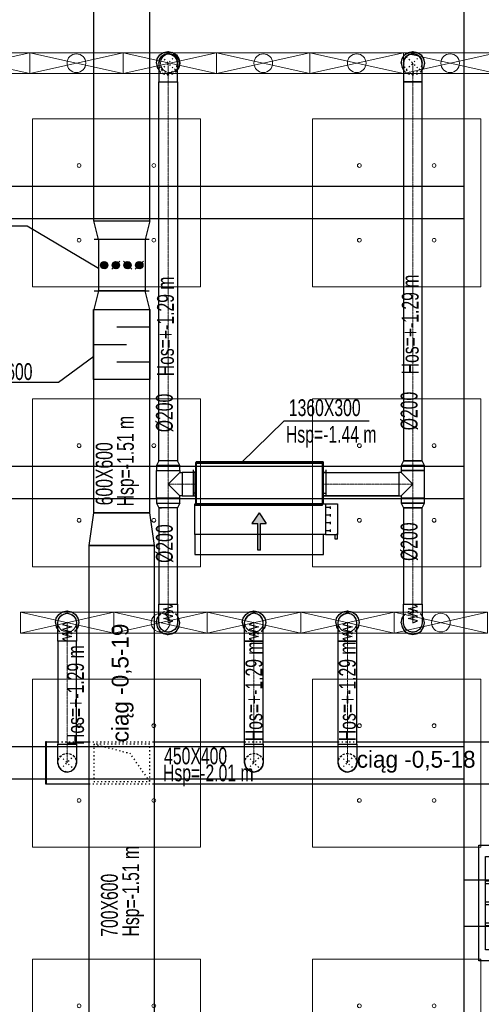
# Model space of a CAD drawing. Header units: centimetres. Extents: x -228435 to 46820, y -89367 to 152985.
# Tile 113 of 252: x -40075 to -35135, y 63916 to 74462. Entities that reach past the tile are written whole.
import ezdxf

# ---------------------------------------------------------------- set-up
doc = ezdxf.new("R2010")
doc.units = ezdxf.units.CM
doc.header["$LTSCALE"] = 50
for name, pattern in [('CADVENT_CENTERLINE', [9.9, 7.4, -1, 0.5, -1]), ('CADVENT_HIDDEN', [0.8, 0.25, -0.55]), ('Kondygnacja  -0_5$0$HIDDEN', [9.525, 6.35, -3.175]), ('Kondygnacja  -0_5$0$HIDDEN2', [4.7625, 3.175, -1.5875]), ('Osie rzutów$0$DASHDOT2', [12.7, 6.35, -3.175, 0, -3.175])]:
    doc.linetypes.add(name, pattern=pattern)
for name, color, linetype in [('01-103-Went PP_poziom-0_5$0$L_Nawiew', 3, 'Continuous'), ('bgde-nawiewDETAILS', 1, 'Continuous'), ('bgde-nawiewEXP', 1, 'Continuous'), ('bgde-nawiewHIDDEN', 1, 'Continuous'), ('bgde-tekst', 7, 'Continuous'), ('bgde-wywiewSOL', 5, 'Continuous'), ('bgde_redukcja', 3, 'Continuous'), ('bgde_tlumik', 6, 'Continuous'), ('bgde_VAV', 7, 'Continuous'), ('bgde_wymiary tłumik VAV', 7, 'Continuous'), ('Kondygnacja  -0_5$0$ARCH_KONSTR_POWYŻEJ RZUTU', 8, 'Kondygnacja  -0_5$0$HIDDEN'), ('Kondygnacja  -0_5$0$ARCH_KONSTR_POWYŻEJ RZUTU_IST', 8, 'Kondygnacja  -0_5$0$HIDDEN2'), ('Kondygnacja  -0_5$0$ARCH_KONSTRUKCJA_NIEWIDOCZNA', 8, 'Continuous'), ('Kondygnacja  -0_5$0$ARCH_OKŁADZINA', 8, 'Continuous'), ('Kondygnacja  -0_5$0$ARCH_SŁUPY', 8, 'Continuous'), ('Osie rzutów$0$ARCH_INFO_OSIE_IST', 8, 'Osie rzutów$0$DASHDOT2'), ('Osie rzutów$0$ARCH_INFO_OSIE_OPISY_IST', 8, 'Continuous')]:
    doc.layers.add(name, color=color, linetype=linetype)
for name, color, linetype, lineweight in [('bgde-nawiewCEN', 7, 'Continuous', 13), ('bgde_AJ_specyfikacja', 2, 'Continuous', 30), ('bgde_nawiewnik', 11, 'Continuous', 5), ('SU Lampy kwadratowe  -05$0$ARCH_SUFITY_PODWIESZANE', 8, 'Continuous', 9)]:
    doc.layers.add(name, color=color, linetype=linetype, lineweight=lineweight)
pattern_1 = [(45, (-1133.3117, -3177.9858), (-0.6735192, 0.6735192), [])]

# ---------------------------------------------------------------- blocks, each defined once
blk = doc.blocks.new('Osie rzutów')
at = {"layer": 'Osie rzutów$0$ARCH_INFO_OSIE_IST', "ltscale": 10}
for p, q in [((4436.04, 11600), (13655, 11600)), ((4436.04, 11000), (13655, 11000))]:
    blk.add_line(p, q, dxfattribs=at)
blk = doc.blocks.new('SU Lampy kwadratowe  -05$0$moduł sufitu')
at = {"layer": 'SU Lampy kwadratowe  -05$0$ARCH_SUFITY_PODWIESZANE'}
for points in [[(60, -60), (240, -60), (240, -240), (60, -240)], [(360, -60), (540, -60), (540, -240), (360, -240)], [(60, -360), (240, -360), (240, -540), (60, -540)], [(360, -360), (540, -360), (540, -540), (360, -540)]]:
    blk.add_lwpolyline(points, close=True, dxfattribs=at)
for centre in [(110, -110), (190, -110), (410, -110), (490, -110), (110, -190), (190, -190), (410, -190), (490, -190), (110, -410), (190, -410), (410, -410), (490, -410), (110, -490), (190, -490), (410, -490), (490, -490)]:
    blk.add_circle(centre, 2, dxfattribs=at)
blk = doc.blocks.new('SU Lampy kwadratowe  -05')
at = {"layer": 'SU Lampy kwadratowe  -05$0$ARCH_SUFITY_PODWIESZANE'}
for points in [[(8120, 11840), (8300, 11840), (8300, 11660), (8120, 11660)], [(8420, 11840), (8600, 11840), (8600, 11660), (8420, 11660)]]:
    blk.add_lwpolyline(points, close=True, dxfattribs=at)
for centre in [(8170, 11790), (8250, 11790), (8470, 11790), (8550, 11790), (8170, 11710), (8250, 11710), (8470, 11710), (8550, 11710)]:
    blk.add_circle(centre, 2, dxfattribs=at)
for p in [(8060, 11600), (8060, 11000)]:
    blk.add_blockref('SU Lampy kwadratowe  -05$0$moduł sufitu', p, dxfattribs=at)
blk = doc.blocks.new('Kondygnacja  -0_5$0$słup_kwadrat')
at = {"layer": 'Kondygnacja  -0_5$0$ARCH_SŁUPY', "lineweight": 40}
h = blk.add_hatch(dxfattribs=at)
h.set_pattern_fill('ANSI31', color=256, scale=0.3, style=0)
h.set_pattern_definition(pattern_1)
h.paths.add_polyline_path([(36, 34), (39, 34), (39, 84), (36, 84)])
h = blk.add_hatch(dxfattribs=at)
h.set_pattern_fill('ANSI31', color=256, scale=0.3, style=0)
h.set_pattern_definition(pattern_1)
h.paths.add_polyline_path([(89, 80), (89, 83), (39, 83), (39, 80)])
h = blk.add_hatch(dxfattribs=at)
h.set_pattern_fill('ANSI31', color=256, scale=0.3, style=0)
h.set_pattern_definition(pattern_1)
h.paths.add_polyline_path([(89, 34), (92, 34), (92, 84), (89, 84)])
h = blk.add_hatch(dxfattribs=at)
h.set_pattern_fill('ANSI31', color=256, scale=0.3, style=0)
h.set_pattern_definition(pattern_1)
h.paths.add_polyline_path([(89, 57.5), (89, 60.5), (39, 60.5), (39, 57.5)])
h = blk.add_hatch(dxfattribs=at)
h.set_pattern_fill('ANSI31', color=256, scale=0.3, style=0)
h.set_pattern_definition(pattern_1)
h.paths.add_polyline_path([(89, 35), (89, 38), (39, 38), (39, 35)])
at = {"layer": 'Kondygnacja  -0_5$0$ARCH_KONSTRUKCJA_NIEWIDOCZNA'}
blk.add_lwpolyline([(119, 109), (119, 9), (9, 9), (9, 109)], close=True, dxfattribs=at)
for points in [[(36, 109), (36, 84)], [(39, 109), (39, 84)], [(62.5, 109), (62.5, 83)], [(65.5, 109), (65.5, 83)], [(89, 109), (89, 84)], [(92, 109), (92, 84)], [(9, 83), (36, 83)], [(9, 80), (36, 80)], [(92, 83), (119, 83)], [(92, 80), (119, 80)], [(9, 60.5), (36, 60.5)], [(9, 57.5), (36, 57.5)], [(92, 60.5), (119, 60.5)], [(92, 57.5), (119, 57.5)], [(9, 38), (36, 38)], [(9, 35), (36, 35)], [(36, 34), (36, 9)], [(39, 34), (39, 9)], [(62.5, 35), (62.5, 9)], [(65.5, 35), (65.5, 9)], [(89, 34), (89, 9)], [(92, 38), (119, 38)], [(92, 35), (119, 35)], [(92, 34), (92, 9)]]:
    blk.add_lwpolyline(points, dxfattribs=at)
at = {"layer": 'Kondygnacja  -0_5$0$ARCH_OKŁADZINA'}
blk.add_lwpolyline([(2, 121), (126, 121), (126, -3), (2, -3)], close=True, dxfattribs=at)
at = {"layer": 'Kondygnacja  -0_5$0$ARCH_SŁUPY', "lineweight": 40}
for p, q in [((39, 60.5), (89, 60.5)), ((89, 57.5), (39, 57.5))]:
    blk.add_line(p, q, dxfattribs=at)
at = {"layer": 'Kondygnacja  -0_5$0$ARCH_SŁUPY', "lineweight": 50, "const_width": 3}
blk.add_lwpolyline([(28.5, 94.5), (99.5, 94.5), (99.5, 23.5), (28.5, 23.5)], close=True, dxfattribs=at)
at = {"layer": 'Kondygnacja  -0_5$0$ARCH_SŁUPY', "lineweight": 40}
for points in [[(36, 84), (39, 84), (39, 34), (36, 34)], [(89, 84), (92, 84), (92, 34), (89, 34)]]:
    blk.add_lwpolyline(points, close=True, dxfattribs=at)
for points in [[(89, 83), (39, 83)], [(39, 80), (89, 80)], [(89, 38), (39, 38)], [(39, 35), (89, 35)]]:
    blk.add_lwpolyline(points, dxfattribs=at)
blk = doc.blocks.new('Kondygnacja  -0_5$0$konstrukcja istniejąca -0.5')
at = {"layer": 'Kondygnacja  -0_5$0$ARCH_KONSTR_POWYŻEJ RZUTU_IST', "ltscale": 10}
for points in [[(8582, 11025), (8582, 12175)], [(7538, 11767.9), (8582, 11767.9)], [(8582, 11732.9), (7538, 11732.9)], [(7538, 11467.9), (8582, 11467.9)], [(8582, 11432.9), (7538, 11432.9)], [(7538, 11167.9), (8582, 11167.9)], [(8582, 11132.9), (7538, 11132.9)], [(8738, 10975), (8582, 10975), (8582, 11025), (8738, 11025), (8738, 10975)], [(8582, 9825), (8582, 10975)]]:
    blk.add_lwpolyline(points, dxfattribs=at)
blk = doc.blocks.new('*a400')
at = {"layer": 'bgde-tekst'}
blk.add_line((0, 0), (911, 0), dxfattribs=at)
blk = doc.blocks.new('A$C066D7839')
at = {"layer": 'bgde_nawiewnik'}
for p, q in [((-50, -11.15), (-50, 11.15)), ((-50, 11.15), (50, 11.15)), ((-50, -11.15), (50, 11.15)), ((50, -11.15), (-50, 11.15)), ((50, 11.15), (50, -11.15)), ((50, -11.15), (-50, -11.15))]:
    blk.add_line(p, q, dxfattribs=at)
blk.add_circle((0, 0), 10, dxfattribs=at)
blk = doc.blocks.new('A$C5B3E7367')
at = {"layer": '01-103-Went PP_poziom-0_5$0$L_Nawiew'}
h = blk.add_hatch(color=256, dxfattribs=at)
h.paths.add_polyline_path([(215, 704), (215, 674), (332, 674), (332, 612), (446, 689), (332, 766), (332, 704)])
h.paths.add_polyline_path([(48, 704), (48, 674), (215, 674), (215, 704)])
for p, q in [((215, 1525), (165, 1525)), ((165, 1525), (165, 1505)), ((165, 1505), (215, 1505)), ((215, 1400), (215, 1530)), ((545, 1530), (215, 1530)), ((215, 1530), (215, 1515)), ((545, 1400), (545, 1530)), ((0, 1378), (215, 1378)), ((0, 0), (0, 1378)), ((545, 1400), (215, 1400)), ((215, 1400), (215, 1378)), ((215, 1378), (215, 0)), ((244, 1452), (269, 1452)), ((256, 1452), (256, 1400)), ((326, 1452), (351, 1452)), ((339, 1452), (339, 1400)), ((409, 1452), (434, 1452)), ((421, 1452), (421, 1400)), ((491, 1452), (516, 1452)), ((504, 1452), (504, 1400)), ((545, 0), (545, 1400)), ((446, 689), (332, 766)), ((332, 704), (332, 766)), ((48, 704), (332, 704)), ((48, 704), (48, 674)), ((48, 674), (332, 674)), ((446, 689), (332, 612)), ((332, 612), (332, 674)), ((215, 0), (0, 0)), ((215, 0), (545, 0))]:
    blk.add_line(p, q, dxfattribs=at)
blk = doc.blocks.new('A$C53CA46B8')
at = {"layer": 'bgde-wywiewSOL'}
for p, q in [((200, 481), (-250, 481)), ((-250, 481), (-250, -879)), ((113, 511), (-162, 511)), ((-137, 481), (-137, 511)), ((88, 481), (88, 511)), ((200, 481), (200, -879)), ((200, -879), (-250, -879)), ((113, -909), (-162, -909)), ((-137, -879), (-137, -909)), ((88, -879), (88, -909))]:
    blk.add_line(p, q, dxfattribs=at)
at = {"layer": '01-103-Went PP_poziom-0_5$0$L_Nawiew'}
blk.add_blockref('A$C5B3E7367', (-795, -894), dxfattribs=at)
blk = doc.blocks.new('t28')
at = {"layer": 'bgde_tlumik'}
for p, q in [((-38684, 71170), (-39034, 71170)), ((-39284, 70982), (-38934, 70982)), ((-38684, 70795), (-39034, 70795))]:
    blk.add_line(p, q, dxfattribs=at)
blk.add_lwpolyline([(-38684, 70607), (-39284, 70607), (-39284, 71357), (-38684, 71357)], close=True, dxfattribs=at)

msp = doc.modelspace()

# ---------------------------------------------------------------- linework, layer by layer
at = {"layer": 'bgde-nawiewCEN', "linetype": 'CADVENT_CENTERLINE', "ltscale": 0.06}
for p, q in [((-38487.163, 73796.017), (-38487.163, 73996.017)), ((-35867.838, 73796.017), (-35867.838, 73996.017)), ((-38487.163, 69736.912), (-38487.163, 73796.017)), ((-35867.838, 69736.912), (-35867.838, 73796.017)), ((-38487.163, 69633.912), (-38487.163, 69736.912)), ((-35867.838, 69633.912), (-35867.838, 69736.912)), ((-38487.163, 69633.912), (-38487.163, 69485.912)), ((-35867.838, 69633.912), (-35867.838, 69485.912)), ((-38487.163, 69485.912), (-38487.163, 69337.912)), ((-38337.163, 69485.912), (-38487.163, 69485.912)), ((-38337.163, 69485.912), (-38197.163, 69485.912)), ((-38193.163, 69485.912), (-38197.163, 69485.912)), ((-36833.163, 69485.912), (-36829.163, 69485.912)), ((-36017.838, 69485.912), (-36829.163, 69485.912)), ((-36017.838, 69485.912), (-35867.838, 69485.912)), ((-35867.838, 69485.912), (-35867.838, 69337.912)), ((-38487.163, 69337.912), (-38487.163, 69234.912)), ((-35867.838, 69337.912), (-35867.838, 69234.912)), ((-38487.163, 69234.912), (-38487.163, 68201.606)), ((-35867.838, 69234.912), (-35867.838, 68202.674)), ((-38487.163, 68201.606), (-38487.163, 68182.91)), ((-38487.163, 68182.91), (-38487.163, 68131.799)), ((-38487.163, 68131.799), (-38487.163, 68104.006)), ((-35867.838, 68202.674), (-35867.838, 68183.977)), ((-35867.838, 68183.977), (-35867.838, 68132.866)), ((-35867.838, 68132.866), (-35867.838, 68105.074)), ((-38487.163, 68104.006), (-38487.163, 68080.48)), ((-38487.163, 68080.48), (-38487.163, 68060.865)), ((-38487.163, 68060.865), (-38487.163, 68044.806)), ((-38487.163, 68044.806), (-38487.163, 68031.947)), ((-38487.163, 68031.947), (-38487.163, 68021.932)), ((-38487.163, 68021.932), (-38487.163, 68014.406)), ((-35867.838, 68105.074), (-35867.838, 68081.548)), ((-35867.838, 68081.548), (-35867.838, 68061.933)), ((-35867.838, 68061.933), (-35867.838, 68045.874)), ((-35867.838, 68045.874), (-35867.838, 68033.014)), ((-35867.838, 68033.014), (-35867.838, 68023)), ((-35867.838, 68023), (-35867.838, 68015.474)), ((-39567.838, 68003.485), (-39567.838, 68003.959)), ((-39567.838, 68002.359), (-39567.838, 68003.485)), ((-39567.838, 68000.166), (-39567.838, 68002.359)), ((-39567.838, 67996.552), (-39567.838, 68000.166)), ((-39567.838, 67991.159), (-39567.838, 67996.552)), ((-39567.838, 67983.633), (-39567.838, 67991.159)), ((-39567.838, 67973.618), (-39567.838, 67983.633)), ((-39567.838, 67960.759), (-39567.838, 67973.618)), ((-39567.838, 67944.7), (-39567.838, 67960.759)), ((-39567.838, 67925.085), (-39567.838, 67944.7)), ((-39567.838, 67901.559), (-39567.838, 67925.085)), ((-38487.163, 68014.406), (-38487.163, 68009.013)), ((-38487.163, 68009.013), (-38487.163, 68005.399)), ((-38487.163, 68005.399), (-38487.163, 68003.206)), ((-38487.163, 68003.206), (-38487.163, 68002.08)), ((-38487.163, 68002.08), (-38487.163, 68001.606)), ((-37567.838, 68003.485), (-37567.838, 68003.959)), ((-37567.838, 68002.359), (-37567.838, 68003.485)), ((-37567.838, 68000.166), (-37567.838, 68002.359)), ((-37567.838, 67996.552), (-37567.838, 68000.166)), ((-37567.838, 67991.159), (-37567.838, 67996.552)), ((-37567.838, 67983.633), (-37567.838, 67991.159)), ((-37567.838, 67973.618), (-37567.838, 67983.633)), ((-37567.838, 67960.759), (-37567.838, 67973.618)), ((-37567.838, 67944.7), (-37567.838, 67960.759)), ((-37567.838, 67925.085), (-37567.838, 67944.7)), ((-37567.838, 67901.559), (-37567.838, 67925.085)), ((-36567.838, 68003.485), (-36567.838, 68003.959)), ((-36567.838, 68002.359), (-36567.838, 68003.485)), ((-36567.838, 68000.166), (-36567.838, 68002.359)), ((-36567.838, 67996.552), (-36567.838, 68000.166)), ((-36567.838, 67991.159), (-36567.838, 67996.552)), ((-36567.838, 67983.633), (-36567.838, 67991.159)), ((-36567.838, 67973.618), (-36567.838, 67983.633)), ((-36567.838, 67960.759), (-36567.838, 67973.618)), ((-36567.838, 67944.7), (-36567.838, 67960.759)), ((-36567.838, 67925.085), (-36567.838, 67944.7)), ((-36567.838, 67901.559), (-36567.838, 67925.085)), ((-35867.838, 68015.474), (-35867.838, 68010.081)), ((-35867.838, 68010.081), (-35867.838, 68006.466)), ((-35867.838, 68006.466), (-35867.838, 68004.274)), ((-35867.838, 68004.274), (-35867.838, 68003.148)), ((-35867.838, 68003.148), (-35867.838, 68002.674)), ((-39567.838, 67873.766), (-39567.838, 67901.559)), ((-39567.838, 67822.655), (-39567.838, 67873.766)), ((-39567.838, 67803.959), (-39567.838, 67822.655)), ((-37567.838, 67873.766), (-37567.838, 67901.559)), ((-37567.838, 67822.655), (-37567.838, 67873.766)), ((-37567.838, 67803.959), (-37567.838, 67822.655)), ((-36567.838, 67873.766), (-36567.838, 67901.559)), ((-36567.838, 67822.655), (-36567.838, 67873.766)), ((-36567.838, 67803.959), (-36567.838, 67822.655)), ((-39567.838, 67803.959), (-39567.838, 66703.983)), ((-37567.838, 67803.959), (-37567.838, 66703.983)), ((-36567.838, 67803.959), (-36567.838, 66703.983)), ((-39567.838, 66703.983), (-39567.838, 66503.983)), ((-37567.838, 66703.983), (-37567.838, 66503.983)), ((-36567.838, 66703.983), (-36567.838, 66503.983))]:
    msp.add_line(p, q, dxfattribs=at)
at = {"layer": 'bgde-nawiewDETAILS', "linetype": 'CADVENT_HIDDEN'}
for p, q in [((-38557.873, 73925.307), (-38416.452, 74066.728)), ((-38557.873, 74066.728), (-38416.452, 73925.307)), ((-35938.549, 73925.307), (-35797.127, 74066.728)), ((-35938.549, 74066.728), (-35797.127, 73925.307)), ((-39638.549, 66433.272), (-39497.127, 66574.694)), ((-39638.549, 66574.694), (-39497.127, 66433.272)), ((-37638.549, 66433.272), (-37497.127, 66574.694)), ((-37638.549, 66574.694), (-37497.127, 66433.272)), ((-36638.549, 66433.272), (-36497.127, 66574.694)), ((-36638.549, 66574.694), (-36497.127, 66433.272))]:
    msp.add_line(p, q, dxfattribs=at)
at = {"layer": 'bgde-nawiewDETAILS', "linetype": 'CADVENT_HIDDEN', "extrusion": (0, 1, 0)}
for p in [(-39283.504, 66703.983), (-38683.504, 66303.983)]:
    msp.add_line(p, (-38893.504, 66603.983), dxfattribs=at)
at = {"layer": 'bgde-nawiewEXP', "linetype": 'Continuous'}
for points in [[(-39283.507, 72307.395), (-39283.507, 74847.571)], [(-38683.507, 72307.395), (-38683.507, 74847.571)], [(-38612.163, 73996.017), (-38602.648, 74043.853), (-38575.551, 74084.406), (-38534.998, 74111.502), (-38487.163, 74121.017), (-38439.327, 74111.502), (-38398.774, 74084.406), (-38371.678, 74043.853), (-38362.163, 73996.017), (-38371.678, 73948.182), (-38387.163, 73925.007)], [(-38587.163, 73996.017), (-38579.551, 74034.286), (-38557.873, 74066.728), (-38525.431, 74088.405), (-38487.163, 74096.017), (-38448.894, 74088.405), (-38416.452, 74066.728), (-38394.775, 74034.286), (-38387.163, 73996.017)], [(-35992.838, 73996.017), (-35983.323, 74043.853), (-35956.226, 74084.406), (-35915.674, 74111.502), (-35867.838, 74121.017), (-35820.003, 74111.502), (-35779.45, 74084.406), (-35752.353, 74043.853), (-35742.838, 73996.017), (-35752.353, 73948.182), (-35767.838, 73925.007)], [(-35967.838, 73996.017), (-35960.226, 74034.286), (-35938.549, 74066.728), (-35906.106, 74088.405), (-35867.838, 74096.017), (-35829.57, 74088.405), (-35797.127, 74066.728), (-35775.45, 74034.286), (-35767.838, 73996.017)], [(-38612.163, 73996.017), (-38602.648, 73948.182), (-38587.163, 73925.007)], [(-35992.838, 73996.017), (-35983.323, 73948.182), (-35967.838, 73925.007)], [(-39333.507, 63243.256), (-38633.507, 63243.256), (-38633.507, 63253.256), (-39333.507, 63253.256), (-39333.507, 68831.419), (-38633.507, 68831.419), (-38683.507, 69181.419), (-39283.507, 69181.419), (-39283.507, 71357.395)], [(-39333.507, 63243.256), (-39333.507, 63253.256), (-38633.507, 63253.256), (-38633.507, 68831.419), (-39333.507, 68831.419), (-39283.507, 69181.419), (-38683.507, 69181.419), (-38683.507, 71357.395)], [(-38612.163, 69337.912), (-38612.163, 69633.912), (-38362.163, 69633.912), (-38362.163, 69610.912)], [(-38612.163, 69337.912), (-38362.163, 69337.912), (-38362.163, 69360.912), (-38487.163, 69485.912), (-38362.163, 69610.912), (-38337.163, 69610.912), (-38337.163, 69360.912), (-38362.163, 69360.912)], [(-38197.163, 69360.912), (-38197.163, 69610.912), (-38193.163, 69610.912)], [(-36833.163, 69360.912), (-36829.163, 69360.912), (-36829.163, 69610.912), (-36833.163, 69610.912)], [(-36829.163, 69360.912), (-36829.163, 69610.912), (-36017.838, 69610.912), (-36017.838, 69360.912)], [(-35992.838, 69360.912), (-35867.838, 69485.912), (-35992.838, 69610.912)], [(-38197.163, 69360.912), (-38193.163, 69360.912)], [(-36829.163, 69360.912), (-36017.838, 69360.912)], [(-36017.838, 69360.912), (-36829.163, 69360.912)], [(-36017.838, 69360.912), (-36017.838, 69370.427)], [(-38612.163, 69283.069), (-38587.163, 69234.912), (-38579.551, 69234.912)], [(-38612.163, 69283.069), (-38362.163, 69283.069), (-38387.163, 69234.912), (-38579.551, 69234.912)], [(-38579.551, 69234.912), (-38587.163, 69234.912)], [(-38579.551, 69234.912), (-38557.873, 69234.912)], [(-39692.838, 68003.959), (-39683.323, 68051.794), (-39656.226, 68092.347), (-39615.674, 68119.444), (-39567.838, 68128.959), (-39520.003, 68119.444), (-39479.45, 68092.347), (-39452.353, 68051.794), (-39442.838, 68003.959), (-39452.353, 67956.123), (-39467.838, 67932.949)], [(-37692.838, 68003.959), (-37683.323, 68051.794), (-37656.226, 68092.347), (-37615.674, 68119.444), (-37567.838, 68128.959), (-37520.003, 68119.444), (-37479.45, 68092.347), (-37452.353, 68051.794), (-37442.838, 68003.959), (-37452.353, 67956.123), (-37467.838, 67932.949)], [(-36692.838, 68003.959), (-36683.323, 68051.794), (-36656.226, 68092.347), (-36615.674, 68119.444), (-36567.838, 68128.959), (-36520.003, 68119.444), (-36479.45, 68092.347), (-36452.353, 68051.794), (-36442.838, 68003.959), (-36452.353, 67956.123), (-36467.838, 67932.949)], [(-38612.163, 68001.606), (-38602.648, 67953.771), (-38575.551, 67913.218), (-38534.998, 67886.121), (-38487.163, 67876.606), (-38439.327, 67886.121), (-38398.774, 67913.218), (-38371.678, 67953.771), (-38362.163, 68001.606), (-38371.678, 68049.441), (-38387.163, 68072.616)], [(-38612.163, 68001.606), (-38602.648, 68049.441), (-38587.163, 68072.616)], [(-37667.838, 66703.983), (-37667.838, 67803.959), (-37467.838, 67803.959), (-37467.838, 68003.959), (-37475.45, 68042.227), (-37497.127, 68074.67), (-37529.57, 68096.347), (-37567.838, 68103.959), (-37606.106, 68096.347), (-37638.549, 68074.67)], [(-37667.838, 66703.983), (-37467.838, 66703.983), (-37467.838, 67803.959), (-37667.838, 67803.959), (-37667.838, 68003.959), (-37660.226, 68042.227), (-37638.549, 68074.67)], [(-37638.549, 68074.67), (-37660.226, 68042.227)], [(-37638.549, 68074.67), (-37606.106, 68096.347)], [(-36667.838, 66703.983), (-36667.838, 67803.959), (-36467.838, 67803.959), (-36467.838, 68003.959), (-36475.45, 68042.227), (-36497.127, 68074.67), (-36529.57, 68096.347), (-36567.838, 68103.959), (-36606.106, 68096.347)], [(-36667.838, 66703.983), (-36467.838, 66703.983), (-36467.838, 67803.959), (-36667.838, 67803.959), (-36667.838, 68003.959), (-36660.226, 68042.227), (-36638.549, 68074.67), (-36606.106, 68096.347)], [(-36606.106, 68096.347), (-36638.549, 68074.67)], [(-36606.106, 68096.347), (-36567.838, 68103.959)], [(-35992.838, 68002.674), (-35983.323, 67954.838), (-35956.226, 67914.285), (-35915.674, 67887.189), (-35867.838, 67877.674), (-35820.003, 67887.189), (-35779.45, 67914.285), (-35752.353, 67954.838), (-35742.838, 68002.674), (-35752.353, 68050.509), (-35767.838, 68073.684)], [(-35992.838, 68002.674), (-35983.323, 68050.509), (-35967.838, 68073.684)], [(-39692.838, 68003.959), (-39683.323, 67956.123), (-39667.838, 67932.949)], [(-37692.838, 68003.959), (-37683.323, 67956.123), (-37667.838, 67932.949)], [(-36692.838, 68003.959), (-36683.323, 67956.123), (-36667.838, 67932.949)], [(-39790.031, 66278.983), (-39790.031, 66728.983), (-39667.838, 66728.983)], [(-39667.838, 66503.983), (-39667.838, 66703.983), (-39467.838, 66703.983), (-39467.838, 66503.983), (-39471.879, 66483.667)], [(-39467.838, 66728.983), (-39333.507, 66728.983)], [(-38633.507, 66278.983), (-22701.927, 66278.983), (-22701.927, 66728.983), (-22767.838, 66728.983)], [(-38633.507, 66728.983), (-37667.838, 66728.983)], [(-37467.838, 66728.983), (-36667.838, 66728.983)], [(-36467.838, 66728.983), (-34367.838, 66728.983)], [(-39667.838, 66503.983), (-39660.226, 66465.715), (-39654.815, 66457.617)], [(-39667.838, 66503.983), (-39660.226, 66465.715), (-39638.549, 66433.272), (-39606.106, 66411.595), (-39596.554, 66409.695)], [(-39666.943, 66490.634), (-39666.335, 66500.355)], [(-39666.943, 66490.634), (-39654.291, 66453.725), (-39640.586, 66438.191)], [(-39650.057, 66450.496), (-39638.549, 66433.272), (-39606.106, 66411.595), (-39567.838, 66403.983), (-39588.155, 66408.024)], [(-39497.127, 66433.272), (-39475.45, 66465.715), (-39467.838, 66503.983)], [(-39497.127, 66433.272), (-39475.45, 66465.715), (-39473.55, 66475.267)], [(-39495.625, 66436.901), (-39488.321, 66443.344), (-39471.169, 66478.39), (-39469.876, 66499.064)], [(-37667.838, 66503.983), (-37660.226, 66465.715), (-37654.656, 66457.379)], [(-37666.894, 66490.272), (-37666.305, 66500.281)], [(-37666.894, 66490.272), (-37654.107, 66453.409), (-37640.591, 66438.202)], [(-37649.852, 66450.189), (-37638.549, 66433.272), (-37606.106, 66411.595), (-37596.274, 66409.639)], [(-37514.044, 66421.969), (-37497.127, 66433.272), (-37475.45, 66465.715), (-37473.494, 66475.548)], [(-37495.594, 66436.975), (-37488.1, 66443.635), (-37471.076, 66478.743), (-37469.88, 66499.054)], [(-37471.807, 66484.028), (-37467.838, 66503.983)], [(-36667.838, 66503.983), (-36660.226, 66465.715), (-36654.815, 66457.617)], [(-36666.943, 66490.634), (-36666.335, 66500.355)], [(-36666.943, 66490.634), (-36654.291, 66453.725), (-36640.586, 66438.191)], [(-36650.057, 66450.496), (-36638.549, 66433.272), (-36606.106, 66411.595), (-36596.554, 66409.695)], [(-36514.351, 66421.764), (-36497.127, 66433.272), (-36475.45, 66465.715), (-36473.55, 66475.267)], [(-36495.625, 66436.901), (-36488.321, 66443.344), (-36471.169, 66478.39), (-36469.876, 66499.064)], [(-36471.879, 66483.666), (-36467.838, 66503.983)], [(-39634.92, 66431.77), (-39628.477, 66424.466), (-39593.431, 66407.314), (-39572.757, 66406.021)], [(-39567.838, 66403.983), (-39529.57, 66411.595), (-39497.127, 66433.272), (-39514.351, 66421.764)], [(-39567.838, 66403.983), (-39529.57, 66411.595), (-39521.472, 66417.006)], [(-39564.21, 66405.486), (-39554.489, 66404.878), (-39517.58, 66417.53), (-39502.046, 66431.235)], [(-37634.846, 66431.739), (-37628.186, 66424.245), (-37593.078, 66407.221), (-37572.768, 66406.025)], [(-37587.793, 66407.952), (-37567.838, 66403.983), (-37529.57, 66411.595), (-37521.234, 66417.165)], [(-37564.136, 66405.517), (-37554.128, 66404.927), (-37517.264, 66417.714), (-37502.057, 66431.231)], [(-36634.92, 66431.77), (-36628.477, 66424.466), (-36593.431, 66407.314), (-36572.757, 66406.021)], [(-36588.155, 66408.024), (-36567.838, 66403.983), (-36529.57, 66411.595), (-36521.472, 66417.006)], [(-36564.21, 66405.486), (-36554.489, 66404.878), (-36517.58, 66417.53), (-36502.046, 66431.235)], [(-39790.031, 66278.983), (-39333.507, 66278.983)]]:
    msp.add_lwpolyline(points, dxfattribs=at)
for points in [[(-38587.163, 73796.017), (-38387.163, 73796.017), (-38387.163, 73996.017), (-38394.775, 74034.286), (-38416.452, 74066.728), (-38448.894, 74088.405), (-38487.163, 74096.017), (-38525.431, 74088.405), (-38557.873, 74066.728), (-38579.551, 74034.286), (-38587.163, 73996.017), (-38587.163, 73835.035)], [(-35967.838, 73796.017), (-35767.838, 73796.017), (-35767.838, 73996.017), (-35775.45, 74034.286), (-35797.127, 74066.728), (-35829.57, 74088.405), (-35867.838, 74096.017), (-35906.106, 74088.405), (-35938.549, 74066.728), (-35960.226, 74034.286), (-35967.838, 73996.017), (-35967.838, 73835.035)], [(-38612.163, 69688.755), (-38362.163, 69688.755), (-38387.163, 69736.912), (-38387.163, 69736.913), (-38587.163, 69736.913), (-38587.163, 73796.017), (-38387.163, 73796.017), (-38387.163, 69736.912), (-38587.163, 69736.912)], [(-35967.838, 69736.913), (-35767.838, 69736.913), (-35767.838, 73796.017), (-35967.838, 73796.017)], [(-39283.507, 72307.395), (-38683.507, 72307.395), (-38733.507, 72107.395), (-39233.507, 72107.395)], [(-39283.507, 71357.395), (-38683.507, 71357.395), (-38733.507, 71557.395), (-39233.507, 71557.395)], [(-38193.163, 69710.912), (-36833.163, 69710.912), (-36833.163, 69720.912), (-38193.163, 69720.912)], [(-38193.163, 69260.912), (-36833.163, 69260.912), (-36833.163, 69710.912), (-38193.163, 69710.912)], [(-35992.838, 69688.755), (-35742.838, 69688.755), (-35767.838, 69736.912), (-35967.838, 69736.912)], [(-38612.163, 69633.913), (-38362.163, 69633.913), (-38362.163, 69688.755), (-38612.163, 69688.755)], [(-38337.163, 69360.912), (-38197.163, 69360.912), (-38197.163, 69610.912), (-38337.163, 69610.912), (-38337.163, 69370.427)], [(-36017.838, 69360.912), (-35992.838, 69360.912), (-35992.838, 69337.912), (-35742.838, 69337.912), (-35742.838, 69633.912), (-35992.838, 69633.912), (-35992.838, 69610.912), (-36017.838, 69610.912), (-36017.838, 69370.427)], [(-35992.838, 69633.913), (-35742.838, 69633.913), (-35742.838, 69688.755), (-35992.838, 69688.755)], [(-38612.163, 69283.07), (-38362.163, 69283.07), (-38362.163, 69337.912), (-38612.163, 69337.912)], [(-35992.838, 69283.07), (-35742.838, 69283.07), (-35742.838, 69337.912), (-35992.838, 69337.912)], [(-38587.163, 69234.912), (-38587.163, 68201.606), (-38557.873, 68201.606), (-38557.873, 68201.606), (-38387.163, 68201.606), (-38387.163, 68001.606), (-38394.775, 67963.338), (-38416.452, 67930.895), (-38448.894, 67909.218), (-38487.163, 67901.606), (-38525.431, 67909.218), (-38557.873, 67930.895), (-38579.551, 67963.338), (-38587.163, 68001.606), (-38587.163, 68201.606), (-38557.873, 68201.606), (-38557.873, 68201.606), (-38387.163, 68201.606), (-38387.163, 69234.912), (-38579.551, 69234.912)], [(-35992.838, 69283.069), (-35967.838, 69234.912), (-35767.838, 69234.912), (-35742.838, 69283.069), (-35983.323, 69283.069)], [(-35967.838, 68202.674), (-35767.838, 68202.674), (-35767.838, 69234.912), (-35967.838, 69234.912)], [(-35967.838, 68183.977), (-35967.838, 68202.674), (-35767.838, 68202.674), (-35767.838, 68002.674), (-35775.45, 67964.405), (-35797.127, 67931.963), (-35829.57, 67910.286), (-35867.838, 67902.674), (-35906.106, 67910.286), (-35938.549, 67931.963), (-35960.226, 67964.405), (-35967.838, 68002.674), (-35967.838, 68132.866)], [(-39667.838, 66703.983), (-39467.838, 66703.983), (-39467.838, 67803.959), (-39667.838, 67803.959), (-39667.838, 68003.959), (-39660.226, 68042.227), (-39638.549, 68074.67), (-39606.106, 68096.347), (-39567.838, 68103.959), (-39529.57, 68096.347), (-39497.127, 68074.67), (-39475.45, 68042.227), (-39467.838, 68003.959), (-39467.838, 67803.959), (-39667.838, 67803.959)], [(-39800.031, 66278.983), (-39790.031, 66278.983), (-39790.031, 66728.983), (-39800.031, 66728.983)], [(-37667.838, 66503.983), (-37667.838, 66703.983), (-37467.838, 66703.983), (-37467.838, 66503.983), (-37475.45, 66465.715), (-37497.127, 66433.272), (-37529.57, 66411.595), (-37567.838, 66403.983), (-37606.106, 66411.595), (-37638.549, 66433.272), (-37660.226, 66465.715)], [(-36667.838, 66503.983), (-36667.838, 66703.983), (-36467.838, 66703.983), (-36467.838, 66503.983), (-36475.45, 66465.715), (-36497.127, 66433.272), (-36529.57, 66411.595), (-36567.838, 66403.983), (-36606.106, 66411.595), (-36638.549, 66433.272), (-36660.226, 66465.715)]]:
    msp.add_lwpolyline(points, close=True, dxfattribs=at)
at = {"layer": 'bgde-nawiewEXP'}
for points in [[(-38487.163, 68001.606), (-38437.163, 68022.904), (-38537.163, 68048.266), (-38437.163, 68073.486), (-38537.163, 68098.771), (-38437.163, 68124.306), (-38537.163, 68149.665), (-38437.163, 68175.124), (-38487.163, 68201.606)], [(-35867.838, 68002.674), (-35817.838, 68023.971), (-35917.838, 68049.333), (-35817.838, 68074.553), (-35917.838, 68099.838), (-35817.838, 68125.373), (-35917.838, 68150.733), (-35817.838, 68176.191), (-35867.838, 68202.674)], [(-39567.838, 68003.959), (-39617.838, 67982.661), (-39517.838, 67957.299), (-39617.838, 67932.079), (-39517.838, 67906.794), (-39617.838, 67881.259), (-39517.838, 67855.9), (-39617.838, 67830.441), (-39567.838, 67803.959)], [(-37567.838, 68003.959), (-37617.838, 67982.661), (-37517.838, 67957.299), (-37617.838, 67932.079), (-37517.838, 67906.794), (-37617.838, 67881.259), (-37517.838, 67855.9), (-37617.838, 67830.441), (-37567.838, 67803.959)], [(-36567.838, 68003.959), (-36617.838, 67982.661), (-36517.838, 67957.299), (-36617.838, 67932.079), (-36517.838, 67906.794), (-36617.838, 67881.259), (-36517.838, 67855.9), (-36617.838, 67830.441), (-36567.838, 67803.959)]]:
    msp.add_lwpolyline(points, dxfattribs=at)
at = {"layer": 'bgde-nawiewHIDDEN', "linetype": 'CADVENT_HIDDEN'}
for points in [[(-38612.163, 73996.017), (-38602.648, 74043.853), (-38575.551, 74084.406), (-38534.998, 74111.502), (-38487.163, 74121.017), (-38439.327, 74111.502), (-38398.774, 74084.406), (-38371.678, 74043.853), (-38362.163, 73996.017), (-38371.678, 73948.182), (-38398.774, 73907.629), (-38439.327, 73880.532), (-38487.163, 73871.017), (-38534.998, 73880.532), (-38575.551, 73907.629), (-38534.998, 73880.532), (-38487.163, 73871.017), (-38439.327, 73880.532), (-38398.774, 73907.629), (-38387.163, 73925.007)], [(-35992.838, 73996.017), (-35983.323, 74043.853), (-35956.226, 74084.406), (-35915.674, 74111.502), (-35867.838, 74121.017), (-35820.003, 74111.502), (-35779.45, 74084.406), (-35752.353, 74043.853), (-35742.838, 73996.017), (-35752.353, 73948.182), (-35779.45, 73907.629), (-35820.003, 73880.532), (-35867.838, 73871.017), (-35915.674, 73880.532), (-35956.226, 73907.629), (-35915.674, 73880.532), (-35867.838, 73871.017), (-35820.003, 73880.532), (-35779.45, 73907.629), (-35767.838, 73925.007)], [(-38612.163, 73996.017), (-38602.648, 73948.182), (-38575.551, 73907.629), (-38587.163, 73925.007)], [(-38587.163, 73996.017), (-38579.551, 73957.749), (-38557.873, 73925.307), (-38525.431, 73903.629), (-38487.163, 73896.017), (-38448.894, 73903.629), (-38416.452, 73925.307), (-38394.775, 73957.749), (-38387.163, 73996.017)], [(-35992.838, 73996.017), (-35983.323, 73948.182), (-35956.226, 73907.629), (-35967.838, 73925.007)], [(-35967.838, 73996.017), (-35960.226, 73957.749), (-35938.549, 73925.307), (-35906.106, 73903.629), (-35867.838, 73896.017), (-35829.57, 73903.629), (-35797.127, 73925.307), (-35775.45, 73957.749), (-35767.838, 73996.017)], [(-38193.163, 69360.912), (-38193.163, 69610.912)], [(-36833.163, 69360.912), (-36833.163, 69610.912)], [(-39692.838, 68003.959), (-39683.323, 68051.794), (-39656.226, 68092.347), (-39615.674, 68119.444), (-39567.838, 68128.959), (-39520.003, 68119.444), (-39479.45, 68092.347), (-39452.353, 68051.794), (-39442.838, 68003.959), (-39452.353, 67956.123), (-39479.45, 67915.571), (-39520.003, 67888.474), (-39567.838, 67878.959), (-39615.674, 67888.474), (-39656.226, 67915.571), (-39667.838, 67932.949)], [(-38612.163, 68001.606), (-38602.648, 67953.771), (-38575.551, 67913.218), (-38534.998, 67886.121), (-38487.163, 67876.606), (-38439.327, 67886.121), (-38398.774, 67913.218), (-38371.678, 67953.771), (-38362.163, 68001.606), (-38371.678, 68049.441), (-38398.774, 68089.994), (-38439.327, 68117.091), (-38487.163, 68126.606), (-38534.998, 68117.091), (-38575.551, 68089.994), (-38587.163, 68072.616)], [(-38612.163, 68001.606), (-38602.648, 68049.441), (-38575.551, 68089.994), (-38534.998, 68117.091), (-38487.163, 68126.606), (-38439.327, 68117.091), (-38398.774, 68089.994), (-38387.163, 68072.616)], [(-37692.838, 68003.959), (-37683.323, 68051.794), (-37656.226, 68092.347), (-37615.674, 68119.444), (-37567.838, 68128.959), (-37520.003, 68119.444), (-37479.45, 68092.347), (-37452.353, 68051.794), (-37442.838, 68003.959), (-37452.353, 67956.123), (-37479.45, 67915.571), (-37520.003, 67888.474), (-37567.838, 67878.959), (-37615.674, 67888.474), (-37656.226, 67915.571), (-37667.838, 67932.949)], [(-36692.838, 68003.959), (-36683.323, 68051.794), (-36656.226, 68092.347), (-36615.674, 68119.444), (-36567.838, 68128.959), (-36520.003, 68119.444), (-36479.45, 68092.347), (-36452.353, 68051.794), (-36442.838, 68003.959), (-36452.353, 67956.123), (-36479.45, 67915.571), (-36520.003, 67888.474), (-36567.838, 67878.959), (-36615.674, 67888.474), (-36656.226, 67915.571), (-36667.838, 67932.949)], [(-35992.838, 68002.674), (-35983.323, 67954.838), (-35956.226, 67914.285), (-35915.674, 67887.189), (-35867.838, 67877.674), (-35820.003, 67887.189), (-35779.45, 67914.285), (-35752.353, 67954.838), (-35742.838, 68002.674), (-35752.353, 68050.509), (-35779.45, 68091.062), (-35820.003, 68118.159), (-35867.838, 68127.674), (-35915.674, 68118.159), (-35956.226, 68091.062), (-35967.838, 68073.684)], [(-35992.838, 68002.674), (-35983.323, 68050.509), (-35956.226, 68091.062), (-35915.674, 68118.159), (-35867.838, 68127.674), (-35820.003, 68118.159), (-35779.45, 68091.062), (-35767.838, 68073.684)], [(-39692.838, 68003.959), (-39683.323, 67956.123), (-39656.226, 67915.571), (-39615.674, 67888.474), (-39567.838, 67878.959), (-39520.003, 67888.474), (-39479.45, 67915.571), (-39467.838, 67932.949)], [(-37692.838, 68003.959), (-37683.323, 67956.123), (-37656.226, 67915.571), (-37615.674, 67888.474), (-37567.838, 67878.959), (-37520.003, 67888.474), (-37479.45, 67915.571), (-37467.838, 67932.949)], [(-36692.838, 68003.959), (-36683.323, 67956.123), (-36656.226, 67915.571), (-36615.674, 67888.474), (-36567.838, 67878.959), (-36520.003, 67888.474), (-36479.45, 67915.571), (-36467.838, 67932.949)], [(-39667.838, 66728.983), (-39467.838, 66728.983)], [(-39333.507, 66728.983), (-38633.507, 66728.983)], [(-37667.838, 66728.983), (-37467.838, 66728.983)], [(-36667.838, 66728.983), (-36467.838, 66728.983)], [(-39667.838, 66503.983), (-39660.226, 66542.251), (-39638.549, 66574.694), (-39606.106, 66596.371), (-39567.838, 66603.983), (-39529.57, 66596.371), (-39497.127, 66574.694), (-39475.45, 66542.251), (-39467.838, 66503.983)], [(-39666.335, 66500.355), (-39664.508, 66529.576), (-39647.355, 66564.622), (-39618.097, 66590.436), (-39581.187, 66603.088), (-39542.245, 66600.653), (-39507.199, 66583.5), (-39481.385, 66554.242), (-39468.733, 66517.332), (-39469.876, 66499.064)], [(-37667.838, 66503.983), (-37660.226, 66542.251), (-37638.549, 66574.694), (-37606.106, 66596.371), (-37567.838, 66603.983), (-37529.57, 66596.371), (-37497.127, 66574.694), (-37475.45, 66542.251), (-37467.838, 66503.983)], [(-37666.305, 66500.281), (-37664.6, 66529.223), (-37647.576, 66564.331), (-37618.412, 66590.252), (-37581.549, 66603.039), (-37542.598, 66600.745), (-37507.49, 66583.721), (-37481.569, 66554.557), (-37468.782, 66517.694), (-37469.88, 66499.054)], [(-36667.838, 66503.983), (-36660.226, 66542.251), (-36638.549, 66574.694), (-36606.106, 66596.371), (-36567.838, 66603.983), (-36529.57, 66596.371), (-36497.127, 66574.694), (-36475.45, 66542.251), (-36467.838, 66503.983)], [(-36666.335, 66500.355), (-36664.508, 66529.576), (-36647.355, 66564.622), (-36618.097, 66590.436), (-36581.187, 66603.088), (-36542.245, 66600.653), (-36507.199, 66583.5), (-36481.385, 66554.242), (-36468.733, 66517.332), (-36469.876, 66499.064)], [(-39654.815, 66457.617), (-39650.057, 66450.496)], [(-39473.55, 66475.267), (-39471.879, 66483.667)], [(-37654.656, 66457.379), (-37649.852, 66450.189)], [(-37473.494, 66475.548), (-37471.807, 66484.028)], [(-36654.815, 66457.617), (-36650.057, 66450.496)], [(-36473.55, 66475.267), (-36471.879, 66483.666)], [(-39640.586, 66438.191), (-39634.92, 66431.77)], [(-39596.554, 66409.695), (-39588.155, 66408.024)], [(-39572.757, 66406.021), (-39564.21, 66405.486)], [(-39521.472, 66417.006), (-39514.351, 66421.764)], [(-39502.046, 66431.235), (-39495.625, 66436.901)], [(-37640.591, 66438.202), (-37634.846, 66431.739)], [(-37596.274, 66409.639), (-37587.793, 66407.952)], [(-37572.768, 66406.025), (-37564.136, 66405.517)], [(-37521.234, 66417.165), (-37514.044, 66421.969)], [(-37502.057, 66431.231), (-37495.594, 66436.975)], [(-36640.586, 66438.191), (-36634.92, 66431.77)], [(-36596.554, 66409.695), (-36588.155, 66408.024)], [(-36572.757, 66406.021), (-36564.21, 66405.486)], [(-36521.472, 66417.006), (-36514.351, 66421.764)], [(-36502.046, 66431.235), (-36495.625, 66436.901)], [(-39333.507, 66278.983), (-38633.507, 66278.983)]]:
    msp.add_lwpolyline(points, dxfattribs=at)
msp.add_lwpolyline([(-39283.504, 66303.983), (-38683.504, 66303.983), (-38683.504, 66703.983), (-39283.504, 66703.983)], close=True, dxfattribs=at)
at = {"layer": 'bgde-tekst'}
msp.add_lwpolyline([(-37244.964, 70166.399), (-37707.878, 69712.775), (-37707.878, 69712.775)], dxfattribs=at)
at = {"layer": 'bgde-tekst', "elevation": 1920}
msp.add_lwpolyline([(-37244.964, 70166.399), (-37707.878, 69712.775), (-37707.878, 69712.775)], dxfattribs=at)
at = {"layer": 'bgde_redukcja'}
msp.add_line((-38733.51, 72107.395), (-38733.51, 71557.395), dxfattribs=at)
at = {"layer": 'bgde_VAV'}
for p, q in [((-39994.086, 72251.073, 21.417), (-41067.266, 72251.073, 21.417)), ((-39233.509, 71797.939), (-39994.086, 72251.073, 21.417))]:
    msp.add_line(p, q, dxfattribs=at)
at = {"layer": 'bgde_VAV', "linetype": 'Continuous', "lineweight": -2}
for p, q in [((-39233.507, 72107.395), (-39278.507, 72107.395)), ((-38733.507, 72107.395), (-39233.507, 72107.395)), ((-38688.507, 72107.395), (-38733.507, 72107.395)), ((-39278.51, 71557.395), (-39233.51, 71557.395)), ((-39233.51, 71557.395), (-38733.51, 71557.395)), ((-38733.51, 71557.395), (-38688.51, 71557.395))]:
    msp.add_line(p, q, dxfattribs=at)
at = {"layer": 'bgde_VAV', "linetype": 'ByBlock', "lineweight": -2}
for p, q in [((-39233.507, 72107.395), (-39233.51, 71557.395)), ((-38733.507, 72107.395), (-38733.51, 71557.395))]:
    msp.add_line(p, q, dxfattribs=at)
at = {"layer": 'bgde_VAV', "linetype": 'Continuous', "lineweight": -3}
for p, q in [((-39171.007, 71832.395), (-39211.007, 71832.395)), ((-39171.007, 71832.395), (-39209.049, 71844.755)), ((-39171.007, 71832.395), (-39209.049, 71820.034)), ((-39171.007, 71832.395), (-39203.368, 71855.906)), ((-39171.007, 71832.395), (-39203.368, 71808.883)), ((-39171.007, 71832.395), (-39194.519, 71864.755)), ((-39171.007, 71832.395), (-39194.519, 71800.034)), ((-39171.007, 71832.395), (-39183.368, 71870.437)), ((-39171.007, 71832.395), (-39183.368, 71794.352)), ((-39171.007, 71832.395), (-39171.007, 71872.395)), ((-39171.007, 71832.395), (-39158.647, 71870.437)), ((-39171.007, 71832.395), (-39147.496, 71864.755)), ((-39171.007, 71832.395), (-39138.647, 71855.906)), ((-39171.007, 71832.395), (-39132.965, 71844.755)), ((-39171.007, 71832.395), (-39132.965, 71820.034)), ((-39171.007, 71832.395), (-39138.647, 71808.883)), ((-39171.007, 71832.395), (-39147.496, 71800.034)), ((-39171.007, 71832.395), (-39158.647, 71794.352)), ((-39171.007, 71832.395), (-39171.007, 71792.395)), ((-39171.007, 71832.395), (-39131.007, 71832.395)), ((-39001.813, 71876.589), (-39090.201, 71788.2)), ((-39046.007, 71832.395), (-39086.007, 71832.395)), ((-39046.007, 71832.395), (-39084.05, 71844.755)), ((-39046.007, 71832.395), (-39084.05, 71820.034)), ((-39046.007, 71832.395), (-39078.368, 71855.906)), ((-39046.007, 71832.395), (-39078.368, 71808.883)), ((-39046.007, 71832.395), (-39069.519, 71864.755)), ((-39046.007, 71832.395), (-39069.519, 71800.034)), ((-39046.007, 71832.395), (-39058.368, 71870.437)), ((-39046.007, 71832.395), (-39058.368, 71794.352)), ((-39046.007, 71832.395), (-39046.007, 71872.395)), ((-39046.007, 71832.395), (-39033.647, 71870.437)), ((-39046.007, 71832.395), (-39022.496, 71864.755)), ((-39046.007, 71832.395), (-39013.647, 71855.906)), ((-39046.007, 71832.395), (-39007.965, 71844.755)), ((-39046.007, 71832.395), (-39007.965, 71820.034)), ((-39046.007, 71832.395), (-39013.647, 71808.883)), ((-39046.007, 71832.395), (-39022.496, 71800.034)), ((-39046.007, 71832.395), (-39033.647, 71794.352)), ((-39046.007, 71832.395), (-39046.007, 71792.395)), ((-39046.007, 71832.395), (-39006.007, 71832.395)), ((-38876.813, 71788.2), (-38965.202, 71876.589)), ((-38921.007, 71832.395), (-38961.007, 71832.395)), ((-38921.007, 71832.395), (-38959.05, 71844.755)), ((-38921.007, 71832.395), (-38959.05, 71820.034)), ((-38921.007, 71832.395), (-38953.368, 71855.906)), ((-38921.007, 71832.395), (-38953.368, 71808.883)), ((-38921.007, 71832.395), (-38944.519, 71864.755)), ((-38921.007, 71832.395), (-38944.519, 71800.034)), ((-38921.007, 71832.395), (-38933.368, 71870.437)), ((-38921.007, 71832.395), (-38933.368, 71794.352)), ((-38921.007, 71832.395), (-38921.007, 71872.395)), ((-38921.007, 71832.395), (-38908.647, 71870.437)), ((-38921.007, 71832.395), (-38897.496, 71864.755)), ((-38921.007, 71832.395), (-38888.647, 71855.906)), ((-38921.007, 71832.395), (-38882.965, 71844.755)), ((-38921.007, 71832.395), (-38882.965, 71820.034)), ((-38921.007, 71832.395), (-38888.647, 71808.883)), ((-38921.007, 71832.395), (-38897.496, 71800.034)), ((-38921.007, 71832.395), (-38908.647, 71794.352)), ((-38921.007, 71832.395), (-38921.007, 71792.395)), ((-38921.007, 71832.395), (-38881.007, 71832.395)), ((-38751.813, 71876.589), (-38840.202, 71788.2)), ((-38796.008, 71832.395), (-38836.007, 71832.395)), ((-38796.008, 71832.395), (-38834.05, 71844.755)), ((-38796.008, 71832.395), (-38834.05, 71820.034)), ((-38796.008, 71832.395), (-38828.368, 71855.906)), ((-38796.008, 71832.395), (-38828.368, 71808.883)), ((-38796.008, 71832.395), (-38819.519, 71864.755)), ((-38796.008, 71832.395), (-38819.519, 71800.034)), ((-38796.008, 71832.395), (-38808.368, 71870.437)), ((-38796.008, 71832.395), (-38808.368, 71794.352)), ((-38796.008, 71832.395), (-38796.008, 71872.395)), ((-38796.008, 71832.395), (-38783.647, 71870.437)), ((-38796.008, 71832.395), (-38772.496, 71864.755)), ((-38796.008, 71832.395), (-38763.647, 71855.906)), ((-38796.008, 71832.395), (-38757.965, 71844.755)), ((-38796.008, 71832.395), (-38757.965, 71820.034)), ((-38796.008, 71832.395), (-38763.647, 71808.883)), ((-38796.008, 71832.395), (-38772.496, 71800.034)), ((-38796.008, 71832.395), (-38783.647, 71794.352)), ((-38796.008, 71832.395), (-38796.008, 71792.395)), ((-38796.008, 71832.395), (-38756.008, 71832.395))]:
    msp.add_line(p, q, dxfattribs=at)
for centre in [(-39171.007, 71832.395), (-39046.007, 71832.395), (-38921.007, 71832.395), (-38796.008, 71832.395)]:
    msp.add_ellipse(centre, major_axis=(0, 40), ratio=1, start_param=-1.570796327, end_param=4.71238898, dxfattribs=at)
at = {"layer": 'bgde_wymiary tłumik VAV'}
for p, q in [((-39660.897, 70579.218), (-39283.507, 70856.982)), ((-40591.241, 70579.218), (-39660.897, 70579.218))]:
    msp.add_line(p, q, dxfattribs=at)

# ---------------------------------------------------------------- block references
at = {"layer": '01-103-Went PP_poziom-0_5$0$L_Nawiew', "xscale": 10, "yscale": 10, "zscale": 10}
for p in [(-40468.405, 73996.017, 1117.041), (-39468.405, 73996.017, 1117.041), (-38468.405, 73996.017, 1117.041), (-37468.405, 73996.017, 1117.041), (-36468.405, 73996.017, 1117.041), (-35468.405, 73996.017, 1117.041), (-39567.836, 68003.959, 742.119), (-38567.836, 68003.959, 742.119), (-37567.836, 68003.959, 742.119), (-36567.836, 68003.959, 742.119), (-35567.836, 68003.959, 742.119)]:
    msp.add_blockref('A$C066D7839', p, dxfattribs=at)
at = {"layer": '01-103-Went PP_poziom-0_5$0$L_Nawiew', "xscale": -1, "rotation": 270}
msp.add_blockref('A$C53CA46B8', (-37308.302, 69527.592, 2865), dxfattribs=at)
at = {"layer": 'bgde-tekst'}
for p in [(-37244.964, 70166.399), (-37244.964, 70166.399, 1920)]:
    msp.add_blockref('*a400', p, dxfattribs=at)
at = {"layer": 'bgde_tlumik'}
msp.add_blockref('t28', (0, 0), dxfattribs=at)
at = {"layer": 'Kondygnacja  -0_5$0$ARCH_KONSTR_POWYŻEJ RZUTU', "xscale": 10, "yscale": 10, "zscale": 10}
msp.add_blockref('Kondygnacja  -0_5$0$konstrukcja istniejąca -0.5', (-121140, -45000), dxfattribs=at)
at = {"layer": 'Kondygnacja  -0_5$0$ARCH_SŁUPY', "xscale": 10, "yscale": 10, "zscale": 10}
msp.add_blockref('Kondygnacja  -0_5$0$słup_kwadrat', (-35180, 64410), dxfattribs=at)
at = {"layer": 'Osie rzutów$0$ARCH_INFO_OSIE_OPISY_IST', "xscale": 10, "yscale": 10, "zscale": 10}
msp.add_blockref('Osie rzutów', (-121140, -45000), dxfattribs=at)
at = {"layer": 'SU Lampy kwadratowe  -05$0$ARCH_SUFITY_PODWIESZANE', "xscale": 10, "yscale": 10, "zscale": 10}
msp.add_blockref('SU Lampy kwadratowe  -05', (-121140, -45000), dxfattribs=at)

# ---------------------------------------------------------------- texts
at = {"layer": 'bgde-tekst', "width": 0.7}
for s, p in [('Hos=+-1.29 m ', (-38425.09, 70642.891, -660)), ('Hos=+-1.29 m ', (-35805.765, 70663.704, -660)), ('%%c200', (-38437.163, 70043.452, 630)), ('%%c200', (-35817.838, 70064.265, 630)), ('Hsp=-1.51 m ', (-38854.042, 69249.059, 1920)), ('600X600', (-39081.443, 69260.672, 1920)), ('%%c200', (-38437.163, 68643.975, 630)), ('%%c200', (-35817.838, 68664.788, 630)), ('Hos=+-1.29 m ', (-37478.896, 66734.164, -110)), ('Hos=+-1.29 m ', (-36478.896, 66734.164, 742.119)), ('Hos=+-1.29 m ', (-39387.542, 66693.49, 742.119)), ('Hsp=-1.51 m ', (-38797.64, 64642.709)), ('Hsp=-1.51 m ', (-38797.64, 64642.709, 1920)), ('700X600', (-39025.365, 64639.422)), ('700X600', (-39025.365, 64639.422, 1920))]:
    msp.add_text(s, height=180, rotation=90, dxfattribs=at).set_placement(p)
for s, p in [('1360X300', (-37194.964, 70216.399)), ('1360X300', (-37194.964, 70216.399, 1920)), ('Hsp=-1.44 m ', (-37225.82, 69931.663)), ('Hsp=-1.44 m ', (-37225.82, 69931.663, 1920)), ('450X400', (-38529.674, 66486.299)), ('450X400', (-38529.674, 66486.299, 1920)), ('Hsp=-2.01 m ', (-38541.637, 66304.48)), ('Hsp=-2.01 m ', (-38541.637, 66304.48, 1920))]:
    msp.add_text(s, height=180, dxfattribs=at).set_placement(p)
at = {"layer": 'bgde_AJ_specyfikacja', "insert": (-39090.259, 66722.242, -660), "char_height": 180, "width": 1505.25105, "attachment_point": 1, "rotation": 90}
msp.add_mtext('ciąg -0,5-19', dxfattribs=at)
at = {"layer": 'bgde_AJ_specyfikacja', "insert": (-36467.81, 66630.395, -660), "char_height": 180, "width": 1505.25105, "attachment_point": 1}
msp.add_mtext('ciąg -0,5-18', dxfattribs=at)
at = {"layer": 'bgde_wymiary tłumik VAV', "width": 0.7}
msp.add_text('600x600', height=180, dxfattribs=at).set_placement((-40584.814, 70602.697, 1920))

doc.saveas('drawing.dxf')
